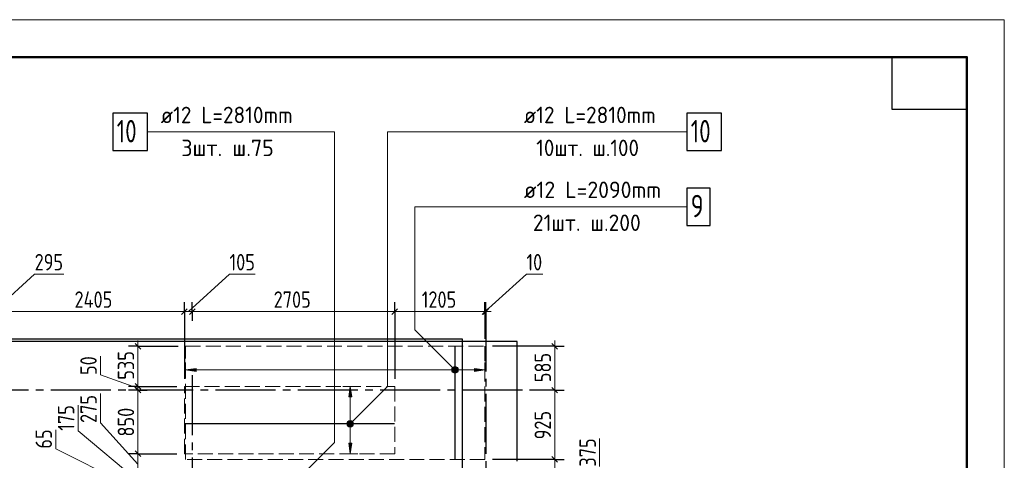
# Model space of a CAD drawing. Header units: millimetres. Extents: x 0 to 43617, y 0 to 29700.
# Tile 12 of 12: x 28843 to 42000, y 23812 to 29700. Entities that reach past the tile are written whole.
import ezdxf

# ---------------------------------------------------------------- set-up
doc = ezdxf.new("R2010")
doc.units = ezdxf.units.MM
doc.linetypes.add('______2', pattern=[270, 200, -70])
doc.linetypes.add('______5', pattern=[1100, 800, -100, 100, -100])
for name, color, linetype, lineweight in [('Standard', 7, 'Continuous', 25), ('ДОП Верх по Х', 7, 'Continuous', 25), ('ЖБ Перекрытие верхний уровень', 7, 'Continuous', 35), ('Оси', 40, '______5', 18), ('Позиционная метка номер позиции', 7, 'Continuous', 13), ('Примечания', 7, 'Continuous', 25)]:
    doc.layers.add(name, color=color, linetype=linetype, lineweight=lineweight)
doc.styles.add('GOST 2.304-81', font='txt')
doc.styles.add('ISOCPEUR', font='txt')

msp = doc.modelspace()

# ---------------------------------------------------------------- hatches: boundary and pattern name
at = {"layer": 'ДОП Верх по Х', "linetype": 'Continuous', "lineweight": 13, "transparency": 33554687}
for points in [[(31200, 25001), (31060, 25021), (31200, 25041)], [(33280, 24040), (33260, 23900), (33240, 24040)]]:
    msp.add_hatch(color=7, dxfattribs=at).paths.add_polyline_path(points, flags=16)
for points in [[(34628, 25002), (34628, 25040), (34622, 25021)], [(34628, 25040), (34641, 24989), (34641, 25053)], [(34628, 25040), (34628, 25002), (34641, 24989)], [(34641, 25053), (34660, 24984), (34660, 25058)], [(34641, 25053), (34641, 24989), (34660, 24984)], [(34660, 25058), (34660, 24984), (34679, 24989)], [(34660, 25058), (34679, 24989), (34679, 25053)], [(34679, 25053), (34679, 24989), (34692, 25002)], [(34679, 25053), (34692, 25002), (34692, 25040)], [(34692, 25040), (34692, 25002), (34697, 25021)], [(34920, 25001), (35060, 25021), (34920, 25041)], [(33280, 24660), (33260, 24800), (33240, 24660)], [(33222, 24300), (33297, 24300), (33292, 24319)], [(33222, 24300), (33292, 24319), (33228, 24319)], [(33228, 24281), (33297, 24300), (33222, 24300)], [(33228, 24319), (33292, 24319), (33279, 24332)], [(33228, 24319), (33279, 24332), (33241, 24332)], [(33228, 24281), (33292, 24281), (33297, 24300)], [(33241, 24268), (33292, 24281), (33228, 24281)], [(33241, 24332), (33279, 24332), (33260, 24338)], [(33241, 24268), (33279, 24268), (33292, 24281)], [(33279, 24268), (33241, 24268), (33260, 24263)]]:
    msp.add_hatch(color=7, dxfattribs=at).paths.add_polyline_path(points)
at = {"layer": 'Позиционная метка номер позиции', "linetype": 'Continuous', "lineweight": 13, "transparency": 33554687}
for points in [[(34628, 24989), (34671, 25064), (34617, 25010)], [(34617, 25010), (34671, 25064), (34649, 25064)], [(34617, 25010), (34649, 25064), (34617, 25032)], [(34617, 25032), (34649, 25064), (34628, 25053)], [(34628, 24989), (34692, 25053), (34671, 25064)], [(34649, 24978), (34692, 25053), (34628, 24989)], [(34649, 24978), (34703, 25032), (34692, 25053)], [(34671, 24978), (34703, 25032), (34649, 24978)], [(34671, 24978), (34703, 25010), (34703, 25032)], [(34703, 25010), (34671, 24978), (34692, 24989)], [(33228, 24332), (33303, 24289), (33249, 24343)], [(33249, 24343), (33303, 24289), (33303, 24311)], [(33249, 24343), (33303, 24311), (33271, 24343)], [(33271, 24343), (33303, 24311), (33292, 24332)], [(33217, 24311), (33292, 24268), (33228, 24332)], [(33217, 24289), (33271, 24257), (33217, 24311)], [(33217, 24311), (33271, 24257), (33292, 24268)], [(33249, 24257), (33217, 24289), (33228, 24268)], [(33217, 24289), (33249, 24257), (33271, 24257)], [(33228, 24332), (33292, 24268), (33303, 24289)]]:
    msp.add_hatch(color=7, dxfattribs=at).paths.add_polyline_path(points)

# ---------------------------------------------------------------- linework, layer by layer
at = {"layer": 'Standard', "color": 7, "linetype": 'Continuous', "lineweight": 13, "transparency": 33554687}
for p, q in [((28493, 25800), (29043, 26300)), ((29043, 26300), (29434, 26300)), ((31097, 25800), (31647, 26300)), ((31647, 26300), (31991, 26300)), ((35065, 25800), (35615, 26300)), ((35615, 26300), (35834, 26300)), ((31044, 25800), (28640, 25800)), ((31150, 25800), (31044, 25800)), ((33856, 25800), (31150, 25800)), ((35060, 25800), (33856, 25800)), ((35070, 25800), (35060, 25800)), ((35070, 25800), (35145, 25800)), ((30423, 25337), (30423, 25412)), ((35993, 25337), (35993, 25412)), ((30423, 24800), (30423, 25337)), ((35993, 24750), (35993, 25337)), ((29923, 24953), (29923, 25203)), ((30423, 24775), (29923, 24953)), ((30423, 24750), (30423, 24800)), ((30423, 23900), (30423, 24750)), ((35993, 23825), (35993, 24750)), ((29923, 24312), (29923, 24703)), ((29624, 24208), (29624, 24551)), ((29325, 23968), (29325, 24218)), ((30423, 23763), (29923, 24312)), ((30423, 23538), (29624, 24208)), ((36593, 23728), (36593, 24103)), ((30423, 23417), (29325, 23968)), ((30423, 23625), (30423, 23900)), ((35993, 23450), (35993, 23825))]:
    msp.add_line(p, q, dxfattribs=at)
at = {"layer": 'Standard', "color": 251, "linetype": 'Continuous', "lineweight": -3, "true_color": 0x656565, "transparency": 33554687}
for p, q in [((31044, 25800), (31044, 25925)), ((31150, 25800), (31150, 25925)), ((33856, 25800), (33856, 25925)), ((35060, 25800), (35060, 25925)), ((35070, 25800), (35070, 25925)), ((31044, 25800), (31044, 25675)), ((31044, 25800), (31044, 24900)), ((31150, 25800), (31150, 25675)), ((31150, 25800), (31150, 25800)), ((33856, 25800), (33856, 25675)), ((33856, 25800), (33856, 24900)), ((35060, 25800), (35060, 25675)), ((35060, 25800), (35060, 25437)), ((35070, 25800), (35070, 25675)), ((35070, 25800), (35070, 25800)), ((30423, 25337), (30298, 25337)), ((30423, 25337), (30548, 25337)), ((30423, 25337), (30960, 25337)), ((35993, 25337), (35160, 25337)), ((35993, 25337), (35868, 25337)), ((35993, 25337), (36118, 25337)), ((30423, 24800), (30298, 24800)), ((30423, 24750), (30298, 24750)), ((30423, 24800), (30548, 24800)), ((30423, 24800), (30944, 24800)), ((30423, 24750), (30548, 24750)), ((30423, 24750), (30423, 24750)), ((35993, 24750), (35868, 24750)), ((35993, 24750), (36118, 24750)), ((30423, 23900), (30298, 23900)), ((30423, 23900), (30548, 23900)), ((30423, 23900), (30944, 23900)), ((35993, 23825), (35868, 23825)), ((35993, 23825), (36118, 23825))]:
    msp.add_line(p, q, dxfattribs=at)
at = {"layer": 'Standard', "color": 7, "linetype": 'Continuous', "lineweight": 25, "transparency": 33554687}
for p, q in [((31081, 25838), (31006, 25763)), ((31188, 25838), (31112, 25763)), ((33893, 25838), (33818, 25763)), ((35097, 25838), (35022, 25763)), ((35108, 25838), (35032, 25763)), ((30460, 25299), (30385, 25374)), ((36030, 25299), (35955, 25374)), ((30460, 24763), (30385, 24838)), ((30460, 24712), (30385, 24787)), ((36030, 24712), (35955, 24787)), ((30460, 23863), (30385, 23938)), ((36030, 23787), (35955, 23863))]:
    msp.add_line(p, q, dxfattribs=at)
at = {"layer": 'Standard', "color": 7, "linetype": 'Continuous', "lineweight": 13, "transparency": 33554687}
msp.add_lwpolyline([(0, 0), (42000, 0), (42000, 29700), (0, 29700), (0, 0)], close=True, dxfattribs=at)
at = {"layer": 'Standard', "color": 7, "linetype": 'Continuous', "lineweight": 50, "transparency": 33554687}
msp.add_lwpolyline([(2000, 29200), (41500, 29200), (41500, 500), (2000, 500), (2000, 29200)], close=True, dxfattribs=at)
at = {"layer": 'Standard', "color": 7, "linetype": 'Continuous', "lineweight": 25, "transparency": 33554687}
msp.add_lwpolyline([(41500, 29200), (41500, 28500), (40500, 28500), (40500, 29200), (41500, 29200)], close=True, dxfattribs=at)
at = {"layer": 'Standard', "color": 254, "linetype": 'Continuous', "lineweight": 25, "true_color": 0xc4c4ff, "transparency": 33554687}
msp.add_lwpolyline([(5701, 22019), (34760, 22019), (34760, 25431), (5701, 25431), (5701, 22019)], dxfattribs=at)
at = {"layer": 'Standard', "color": 251, "linetype": 'Continuous', "lineweight": -3, "true_color": 0x656565, "transparency": 33554687}
for points in [[(35993, 24750), (35976, 24750), (35976, 24750), (35654, 24750)], [(35993, 23825), (35976, 23825), (35976, 23825), (35976, 23825), (35976, 23825), (35160, 23825)]]:
    msp.add_lwpolyline(points, dxfattribs=at)
at = {"layer": 'ДОП Верх по Х', "color": 7, "linetype": 'Continuous', "lineweight": 13, "transparency": 33554687}
for p, q in [((30708, 28200), (32750, 28200)), ((35560, 28200), (37602, 28200)), ((35560, 27200), (37558, 27200))]:
    msp.add_line(p, q, dxfattribs=at)
at = {"layer": 'ДОП Верх по Х', "color": 7, "linetype": 'Continuous', "lineweight": 25, "transparency": 33554687}
for p, q in [((34660, 25331), (34660, 23831)), ((33850, 24300), (31050, 24300))]:
    msp.add_line(p, q, dxfattribs=at)
at = {"layer": 'ДОП Верх по Х', "color": 251, "linetype": 'Continuous', "lineweight": 13, "true_color": 0x494949, "transparency": 33554687}
for p, q in [((31060, 25021), (31060, 25121)), ((31060, 25021), (31200, 25041)), ((31200, 25001), (31060, 25021)), ((31060, 25021), (31060, 24921)), ((31060, 25021), (31060, 25021)), ((31200, 25041), (31200, 25001)), ((31200, 25021), (34630, 25021)), ((34660, 25058), (34660, 25058)), ((34690, 25021), (34920, 25021)), ((35060, 25021), (34920, 25041)), ((34920, 25041), (34920, 25001)), ((34920, 25001), (35060, 25021)), ((35060, 25021), (35060, 25121)), ((35060, 25021), (35060, 24921)), ((35060, 25021), (35060, 25021)), ((34660, 24984), (34660, 24984)), ((33260, 24800), (33160, 24800)), ((33260, 24800), (33240, 24660)), ((33280, 24660), (33260, 24800)), ((33260, 24800), (33360, 24800)), ((33260, 24800), (33260, 24800)), ((33240, 24660), (33280, 24660)), ((33260, 24330), (33260, 24660)), ((33222, 24300), (33222, 24300)), ((33260, 24040), (33260, 24270)), ((33297, 24300), (33297, 24300)), ((33260, 23900), (33240, 24040)), ((33240, 24040), (33280, 24040)), ((33280, 24040), (33260, 23900)), ((33260, 23900), (33160, 23900)), ((33260, 23900), (33360, 23900)), ((33260, 23900), (33260, 23900))]:
    msp.add_line(p, q, dxfattribs=at)
at = {"layer": 'ДОП Верх по Х', "color": 7, "linetype": 'Continuous', "lineweight": 25, "transparency": 33554687}
for points in [[(30090, 27950), (30550, 27950), (30550, 28450), (30090, 28450), (30090, 27950)], [(37760, 27950), (38220, 27950), (38220, 28450), (37760, 28450), (37760, 27950)], [(37760, 26950), (38070, 26950), (38070, 27450), (37760, 27450), (37760, 26950)]]:
    msp.add_lwpolyline(points, dxfattribs=at)
at = {"layer": 'ДОП Верх по Х', "color": 251, "linetype": 'Continuous', "lineweight": 13, "true_color": 0x494949, "transparency": 33554687}
for centre in [(34660, 25021), (33260, 24300)]:
    msp.add_circle(centre, 37.5, dxfattribs=at)
at = {"layer": 'ЖБ Перекрытие верхний уровень', "color": 7, "linetype": 'Continuous', "lineweight": 25, "transparency": 33554687}
for p, q in [((35490, 25400), (26810, 25400)), ((35490, 23800), (35490, 25400))]:
    msp.add_line(p, q, dxfattribs=at)
at = {"layer": 'Оси', "color": 8, "linetype": '______5', "lineweight": -3, "transparency": 33554687}
for p, q in [((35070, 25800), (35070, 15450)), ((31150, 24950), (31150, 15450)), ((35560, 24750), (3600, 24750))]:
    msp.add_line(p, q, dxfattribs=at)
at = {"layer": 'Позиционная метка номер позиции', "color": 7, "linetype": 'Continuous', "lineweight": 13, "transparency": 33554687}
for p, q in [((34628, 25053), (34628, 25053)), ((34692, 25053), (34692, 25053)), ((34628, 24989), (34628, 24989)), ((34692, 24989), (34692, 24989)), ((33228, 24332), (33228, 24332)), ((33228, 24268), (33228, 24268)), ((33292, 24332), (33292, 24332)), ((33292, 24268), (33292, 24268))]:
    msp.add_line(p, q, dxfattribs=at)
for points in [[(32550, 23550), (33050, 24050), (33050, 28200), (30550, 28200)], [(33260, 24300), (33760, 24800), (33760, 28200), (37760, 28200)], [(34660, 25021), (34123, 25558), (34123, 27200), (37760, 27200)]]:
    msp.add_lwpolyline(points, dxfattribs=at)
for centre in [(34660, 25021), (33260, 24300)]:
    msp.add_circle(centre, 45, dxfattribs=at)
at = {"layer": 'Примечания', "color": 7, "linetype": '______2', "lineweight": 18, "transparency": 33554687}
for p, q in [((31060, 23825), (31060, 25337)), ((31060, 25337), (35060, 25337)), ((35060, 25337), (35060, 23825)), ((31044, 23900), (31044, 24800)), ((31044, 24800), (33856, 24800)), ((33856, 24800), (33856, 23900)), ((33856, 23900), (31044, 23900)), ((35060, 23825), (31060, 23825))]:
    msp.add_line(p, q, dxfattribs=at)

# ---------------------------------------------------------------- texts
at = {"layer": 'Standard', "color": 7, "linetype": 'Continuous', "lineweight": 25, "transparency": 33554687, "char_height": 220, "attachment_point": 7, "style": 'GOST 2.304-81'}
for s, insert, width in [('295', (29043, 26350), 516.4), ('105', (31647, 26350), 469.51), ('10', (35615, 26350), 344.42), ('2405', (29576, 25850), 657.05), ('2705', (32237, 25850), 657.06), ('1205', (34216, 25850), 610.17)]:
    msp.add_mtext(s, dxfattribs=dict(at, insert=insert, width=width))
at = {"layer": 'Standard', "color": 7, "linetype": 'Continuous', "lineweight": 25, "transparency": 33554687, "char_height": 220, "attachment_point": 7, "rotation": 90, "style": 'GOST 2.304-81'}
for s, insert, width in [('50', (29873, 24953), 375.73), ('535', (30373, 24889), 485.24), ('585', (35943, 24856), 500.83), ('275', (29873, 24312), 516.4), ('175', (29574, 24208), 469.51), ('850', (30373, 24130), 516.4), ('925', (35943, 24092), 516.4), ('65', (29275, 23968), 375.73), ('375', (36543, 23728), 500.81)]:
    msp.add_mtext(s, dxfattribs=dict(at, insert=insert, width=width))
at = {"layer": 'ДОП Верх по Х', "color": 7, "linetype": 'Continuous', "lineweight": 13, "transparency": 33554687, "attachment_point": 7, "style": 'ISOCPEUR'}
for s, insert, char_height, width in [('\\W0.94;ø12 L=2810mm ', (30728, 28317), 220, 2104.38), ('\\W0.94;ø12 L=2810mm ', (35580, 28317), 220, 2104.38), ('\\W0.75;10', (30140, 28060), 300, 472.29), ('\\W0.75;10', (37810, 28060), 300, 472.28), ('\\W0.97;3шт. ш.75 ', (31003, 27877), 220, 1558.14), ('\\W0.93;10шт. ш.100 ', (35745, 27877), 220, 1773.35), ('\\W0.96;ø12 L=2090mm ', (35580, 27317), 220, 2150.52), ('\\W0.78;9', (37810, 27060), 300, 326.41), ('\\W0.95;21шт. ш.200 ', (35701, 26877), 220, 1819.9)]:
    msp.add_mtext(s, dxfattribs=dict(at, insert=insert, char_height=char_height, width=width))

doc.saveas('drawing.dxf')
